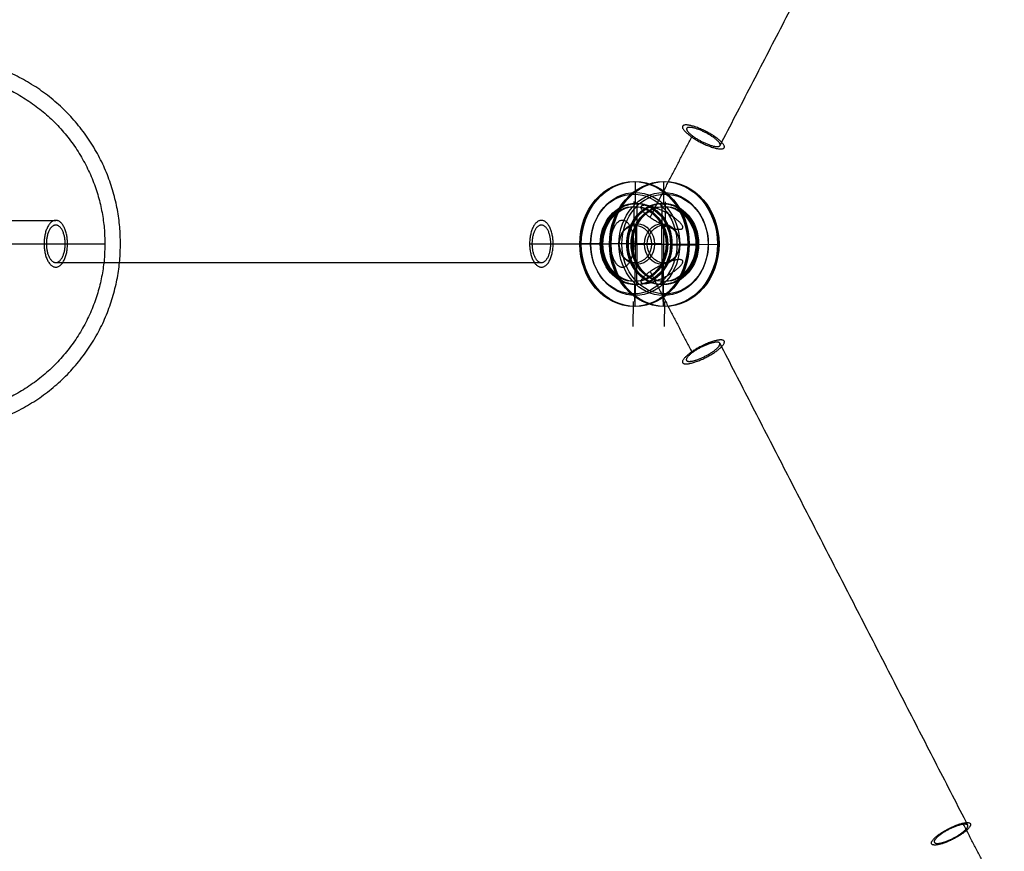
# Model space of a CAD drawing. Header units: millimetres. Extents: x 84779 to 86558, y -29192 to -27779.
# Tile 216 of 219: x 85630 to 85946, y -28766 to -28500. Entities that reach past the tile are written whole.
import ezdxf

# ---------------------------------------------------------------- set-up
doc = ezdxf.new("R2010")
doc.units = ezdxf.units.MM
doc.layers.add('Default', color=7, linetype='Continuous', true_color=0x000000)

msp = doc.modelspace()

# ---------------------------------------------------------------- linework, layer by layer
at = {"layer": 'Default'}
for p, q in [((85827.43, -28558.65, 1864.19), (85827.47, -28551.65, 1864.17)), ((85836.47, -28558.64, 1879.76), (85836.51, -28551.64, 1879.73)), ((85827.93, -28558.65, 1865.06), (85827.43, -28558.65, 1864.19)), ((85827.85, -28571.65, 1865.11), (85827.93, -28558.65, 1865.06)), ((85835.89, -28571.64, 1878.94), (85835.97, -28558.64, 1878.89)), ((85835.97, -28558.64, 1878.89), (85836.47, -28558.64, 1879.76)), ((85547.39, -28571.54, 2550.56), (85657.39, -28571.54, 2550.56)), ((85547.39, -28571.54, 2590.56), (85657.39, -28571.54, 2590.56)), ((85816.11, -28571.56, 1870.77), (85810.06, -28571.51, 1874.29)), ((85816.61, -28571.56, 1871.64), (85816.11, -28571.56, 1870.77)), ((85827.85, -28571.65, 1865.11), (85816.61, -28571.56, 1871.64)), ((85825.15, -28571.55, 1886.34), (85819.1, -28571.5, 1889.85)), ((85835.89, -28571.64, 1878.94), (85824.65, -28571.55, 1885.47)), ((85824.65, -28571.55, 1885.47), (85825.15, -28571.55, 1886.34)), ((85827.85, -28571.65, 1865.11), (85827.78, -28584.65, 1865.15)), ((85827.85, -28571.65, 1865.11), (85839.09, -28571.74, 1858.58)), ((85835.89, -28571.64, 1878.94), (85835.81, -28584.64, 1878.99)), ((85835.89, -28571.64, 1878.94), (85847.13, -28571.74, 1872.41)), ((85838.59, -28571.74, 1857.71), (85844.65, -28571.79, 1854.2)), ((85839.09, -28571.74, 1858.58), (85838.59, -28571.74, 1857.71)), ((85847.13, -28571.74, 1872.41), (85847.63, -28571.74, 1873.28)), ((85847.63, -28571.74, 1873.28), (85853.69, -28571.78, 1869.76)), ((85827.27, -28584.65, 1864.29), (85827.23, -28591.65, 1864.31)), ((85827.78, -28584.65, 1865.15), (85827.27, -28584.65, 1864.29)), ((85835.81, -28584.64, 1878.99), (85836.32, -28584.64, 1879.85)), ((85836.32, -28584.64, 1879.85), (85836.27, -28591.64, 1879.88))]:
    msp.add_line(p, q, dxfattribs=at)
at = {"layer": 'Default', "extrusion": (2.16713e-05, 0.003634, 0.999993)}
for points in [[(85826.93, -28558.24), (85826.88, -28566.24)], [(85836.97, -28558.3), (85836.93, -28566.3)], [(85827.38, -28566.24), (85827.31, -28578.24)], [(85836.42, -28566.29), (85836.35, -28578.29)], [(85827.24, -28590.24), (85827.31, -28578.24)], [(85836.28, -28590.29), (85836.35, -28578.29)], [(85826.69, -28598.24), (85826.74, -28590.24)], [(85836.73, -28598.3), (85836.78, -28590.3)]]:
    msp.add_lwpolyline(points, dxfattribs=at)
at = {"layer": 'Default', "extrusion": (-7.40326e-05, 1, -0.000127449)}
for points in [[(-85825.36, 1860.53), (-85824.85, 1859.66)], [(-85824.81, 1859.69), (-85825.31, 1860.56)], [(-85807.94, 1870.65), (-85807.44, 1869.78)], [(-85814.36, 1865.76), (-85814.86, 1866.63)], [(-85816.98, 1886.21), (-85817.49, 1887.07)], [(-85845.16, 1871), (-85844.65, 1870.14)], [(-85834.71, 1877.07), (-85834.2, 1876.21)], [(-85825.12, 1860.67), (-85824.61, 1859.81)], [(-85834.16, 1876.23), (-85834.66, 1877.1)]]:
    msp.add_lwpolyline(points, dxfattribs=at)
at = {"layer": 'Default', "extrusion": (-7.40327e-05, 1, -0.00012745)}
for points in [[(-85834.4, 1876.09), (-85834.9, 1876.96)], [(-85834.85, 1876.99), (-85834.35, 1876.12)], [(-85824.4, 1883.06), (-85823.9, 1882.19)], [(-85824.66, 1859.78), (-85825.16, 1860.64)]]:
    msp.add_lwpolyline(points, dxfattribs=at)
at = {"layer": 'Default', "extrusion": (0.006037, 0.999976, -0.003507)}
for points in [[(-85980.48, 1775.04), (-85987.4, 1771.02)], [(-85987.9, 1771.88), (-85998.28, 1765.85)], [(-85990.53, 1792.33), (-85997.44, 1788.31)], [(-85996.94, 1787.45), (-86007.32, 1781.42)], [(-86008.65, 1759.83), (-85998.28, 1765.85)], [(-86017.7, 1775.39), (-86007.32, 1781.42)], [(-86015.07, 1754.94), (-86008.15, 1758.96)], [(-86025.11, 1772.24), (-86018.2, 1776.26)]]:
    msp.add_lwpolyline(points, dxfattribs=at)
at = {"layer": 'Default', "extrusion": (-7.40326e-05, 1, -0.00012745)}
for points in [[(-85835.11, 1853.71), (-85835.61, 1854.57)], [(-85842.53, 1850.55), (-85842.03, 1849.69)], [(-85851.57, 1866.12), (-85852.07, 1866.98)]]:
    msp.add_lwpolyline(points, dxfattribs=at)
at = {"layer": 'Default', "extrusion": (0.502286, 0.000147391, 0.864701)}
for centre, radius in [((-28596.83, -73271.4, 44716.7), 20), ((-28596.83, -73271.4, 44717.2), 20), ((-28596.83, -73271.4, 44717.7), 20), ((-28596.83, -73271.4, 44735.7), 20), ((-28596.83, -73271.4, 44736.2), 20), ((-28596.83, -73271.4, 44736.7), 20), ((-28596.83, -73271.4, 44716.7), 16), ((-28596.83, -73271.4, 44717.7), 16.5), ((-28596.83, -73271.4, 44735.7), 16.5), ((-28596.83, -73271.4, 44736.7), 16), ((-28596.83, -73271.4, 44717.7), 13), ((-28596.83, -73271.4, 44718.2), 13), ((-28596.83, -73271.4, 44718.7), 13), ((-28596.83, -73271.4, 44734.7), 13), ((-28596.83, -73271.4, 44735.2), 13), ((-28596.83, -73271.4, 44735.7), 13), ((-28596.83, -73271.4, 44716.7), 12), ((-28596.83, -73271.4, 44717.2), 12), ((-28596.83, -73271.4, 44717.7), 12), ((-28596.83, -73271.4, 44735.7), 12), ((-28596.83, -73271.4, 44736.2), 12), ((-28596.83, -73271.4, 44736.7), 12), ((-28596.83, -73271.4, 44717.7), 6), ((-28596.83, -73271.4, 44718.7), 6.5), ((-28596.83, -73271.4, 44734.7), 6.5), ((-28596.83, -73271.4, 44735.7), 6)]:
    msp.add_circle(centre, radius, dxfattribs=at)
at = {"layer": 'Default'}
for points in [[(85854.5, -28540.13, 1861.8), (85894.44, -28462.89, 1838.59), (85934.39, -28385.66, 1815.37)], [(85832.1, -28563.09, 1863.19), (85838.76, -28550.21, 1859.33), (85845.42, -28537.34, 1855.46)], [(85611.37, -28564.06, 2000.16), (85626.51, -28564.06, 1991.4), (85641.66, -28564.06, 1982.63)], [(85657.39, -28571.54, 2550.56), (85657.39, -28571.54, 2570.56), (85657.39, -28571.54, 2590.56)], [(85662.39, -28571.54, 2550.56), (85662.39, -28571.54, 2550.06), (85662.39, -28571.54, 2549.56)], [(85793.49, -28571.57, 1885.64), (85806.46, -28571.57, 1878.1), (85819.43, -28571.57, 1870.56)], [(85839.09, -28571.95, 1858.58), (85843.11, -28571.95, 1865.5), (85847.13, -28571.95, 1872.41)], [(85641.66, -28577.57, 1982.6), (85719.46, -28577.57, 1937.36), (85797.26, -28577.57, 1892.13)], [(85832.1, -28580.48, 1863.19), (85838.76, -28593.35, 1859.32), (85845.42, -28606.22, 1855.45)], [(85854.4, -28603.4, 1861.64), (85894.13, -28680.63, 1838.04), (85933.85, -28757.87, 1814.44)], [(85945.6, -28782.96, 1801.92), (85938.96, -28770.09, 1805.83), (85932.32, -28757.22, 1809.75)]]:
    msp.add_open_spline(points, degree=2, dxfattribs=at)
for points, knots in [([(85662.39, -28571.54, 2550.56), (85662.39, -28631.54, 2550.56), (85602.39, -28631.54, 2550.56), (85542.39, -28631.54, 2550.56), (85542.39, -28571.54, 2550.56), (85542.39, -28511.54, 2550.56), (85602.39, -28511.54, 2550.56), (85662.39, -28511.54, 2550.56), (85662.39, -28571.54, 2550.56)], [0, 0, 0, 15.707963, 15.707963, 31.415927, 31.415927, 47.12389, 47.12389, 62.831853, 62.831853, 62.831853]), ([(85662.39, -28571.54, 2549.56), (85662.39, -28631.54, 2549.56), (85602.39, -28631.54, 2549.56), (85542.39, -28631.54, 2549.56), (85542.39, -28571.54, 2549.56), (85542.39, -28511.54, 2549.56), (85602.39, -28511.54, 2549.56), (85662.39, -28511.54, 2549.56), (85662.39, -28571.54, 2549.56)], [0, 0, 0, 15.707963, 15.707963, 31.415927, 31.415927, 47.12389, 47.12389, 62.831853, 62.831853, 62.831853]), ([(85657.39, -28571.54, 2550.56), (85657.39, -28516.54, 2550.56), (85602.39, -28516.54, 2550.56), (85547.39, -28516.54, 2550.56), (85547.39, -28571.54, 2550.56), (85547.39, -28626.54, 2550.56), (85602.39, -28626.54, 2550.56), (85657.39, -28626.54, 2550.56), (85657.39, -28571.54, 2550.56)], [0, 0, 0, 86.393798, 86.393798, 172.787596, 172.787596, 259.181394, 259.181394, 345.575192, 345.575192, 345.575192]), ([(85657.39, -28571.54, 2590.56), (85657.39, -28516.54, 2590.56), (85602.39, -28516.54, 2590.56), (85547.39, -28516.54, 2590.56), (85547.39, -28571.54, 2590.56), (85547.39, -28626.54, 2590.56), (85602.39, -28626.54, 2590.56), (85657.39, -28626.54, 2590.56), (85657.39, -28571.54, 2590.56)], [0, 0, 0, 86.393798, 86.393798, 172.787596, 172.787596, 259.181394, 259.181394, 345.575192, 345.575192, 345.575192]), ([(85657.39, -28571.54, 2570.56), (85657.39, -28516.54, 2570.56), (85602.39, -28516.54, 2570.56), (85547.39, -28516.54, 2570.56), (85547.39, -28571.54, 2570.56), (85547.39, -28626.54, 2570.56), (85602.39, -28626.54, 2570.56), (85657.39, -28626.54, 2570.56), (85657.39, -28571.54, 2570.56)], [0, 0, 0, 86.393798, 86.393798, 172.787596, 172.787596, 259.181394, 259.181394, 345.575192, 345.575192, 345.575192]), ([(85845.42, -28537.34, 1855.46), (85839.85, -28533.49, 1858.69), (85843.62, -28533.49, 1865.17), (85847.39, -28533.49, 1871.66), (85852.95, -28537.34, 1868.43), (85858.52, -28541.19, 1865.19), (85854.75, -28541.19, 1858.71), (85850.98, -28541.19, 1852.22), (85845.42, -28537.34, 1855.46)], [0, 0, 0, 11.780972, 11.780972, 23.561945, 23.561945, 35.342917, 35.342917, 47.12389, 47.12389, 47.12389]), ([(85854.5, -28540.13, 1861.8), (85853.66, -28541.44, 1856.01), (85848.35, -28538.65, 1856.15), (85843.04, -28535.86, 1856.28), (85843.87, -28534.55, 1862.08), (85844.71, -28533.24, 1867.87), (85850.02, -28536.03, 1867.74), (85855.33, -28538.82, 1867.6), (85854.5, -28540.13, 1861.8)], [0, 0, 0, 7.853982, 7.853982, 15.707963, 15.707963, 23.561945, 23.561945, 31.415927, 31.415927, 31.415927]), ([(85839.09, -28571.95, 1858.58), (85839.35, -28558.96, 1858.42), (85828.12, -28558.65, 1864.95), (85816.88, -28558.35, 1871.48), (85816.62, -28571.34, 1871.63), (85816.35, -28584.34, 1871.79), (85827.59, -28584.64, 1865.26), (85838.83, -28584.95, 1858.73), (85839.09, -28571.95, 1858.58)], [0, 0, 0, 20.420352, 20.420352, 40.840704, 40.840704, 61.261057, 61.261057, 81.681409, 81.681409, 81.681409]), ([(85847.13, -28571.95, 1872.41), (85847.39, -28558.95, 1872.26), (85836.15, -28558.65, 1878.79), (85824.92, -28558.34, 1885.31), (85824.65, -28571.34, 1885.47), (85824.39, -28584.34, 1885.62), (85835.63, -28584.64, 1879.1), (85846.87, -28584.95, 1872.57), (85847.13, -28571.95, 1872.41)], [0, 0, 0, 20.420352, 20.420352, 40.840704, 40.840704, 61.261057, 61.261057, 81.681409, 81.681409, 81.681409]), ([(85832.1, -28563.09, 1863.19), (85826.54, -28559.24, 1866.43), (85830.3, -28559.24, 1872.91), (85834.07, -28559.23, 1879.4), (85839.64, -28563.09, 1876.17), (85845.2, -28566.94, 1872.93), (85841.44, -28566.94, 1866.45), (85837.67, -28566.94, 1859.96), (85832.1, -28563.09, 1863.19)], [0, 0, 0, 11.780972, 11.780972, 23.561945, 23.561945, 35.342917, 35.342917, 47.12389, 47.12389, 47.12389]), ([(85641.66, -28564.06, 1982.63), (85645.41, -28564.06, 1989.12), (85645.41, -28571.56, 1989.12), (85645.41, -28579.06, 1989.12), (85641.66, -28579.06, 1982.63), (85637.9, -28579.06, 1976.14), (85637.9, -28571.56, 1976.14), (85637.9, -28564.06, 1976.14), (85641.66, -28564.06, 1982.63)], [0, 0, 0, 11.780972, 11.780972, 23.561945, 23.561945, 35.342917, 35.342917, 47.12389, 47.12389, 47.12389]), ([(85641.66, -28577.57, 1982.6), (85638.64, -28577.57, 1977.42), (85638.64, -28571.57, 1977.42), (85638.64, -28565.57, 1977.41), (85641.66, -28565.57, 1982.6), (85644.67, -28565.57, 1987.79), (85644.67, -28571.57, 1987.79), (85644.67, -28577.57, 1987.79), (85641.66, -28577.57, 1982.6)], [0, 0, 0, 7.853982, 7.853982, 15.707963, 15.707963, 23.561945, 23.561945, 31.415927, 31.415927, 31.415927]), ([(85793.49, -28571.57, 1885.64), (85793.49, -28564.07, 1885.64), (85797.26, -28564.07, 1892.12), (85801.03, -28564.06, 1898.61), (85801.03, -28571.56, 1898.61), (85801.04, -28579.06, 1898.61), (85797.27, -28579.07, 1892.13), (85793.5, -28579.07, 1885.64), (85793.49, -28571.57, 1885.64)], [0, 0, 0, 11.780972, 11.780972, 23.561945, 23.561945, 35.342917, 35.342917, 47.12389, 47.12389, 47.12389]), ([(85797.26, -28577.57, 1892.13), (85794.25, -28577.57, 1886.94), (85794.25, -28571.57, 1886.94), (85794.25, -28565.57, 1886.94), (85797.26, -28565.57, 1892.13), (85800.28, -28565.57, 1897.31), (85800.28, -28571.57, 1897.31), (85800.28, -28577.57, 1897.31), (85797.26, -28577.57, 1892.13)], [0, 0, 0, 7.853982, 7.853982, 15.707963, 15.707963, 23.561945, 23.561945, 31.415927, 31.415927, 31.415927]), ([(85819.43, -28571.57, 1870.56), (85819.43, -28564.07, 1870.56), (85823.2, -28564.07, 1877.04), (85826.97, -28564.06, 1883.53), (85826.97, -28571.56, 1883.53), (85826.97, -28579.06, 1883.53), (85823.2, -28579.07, 1877.05), (85819.43, -28579.07, 1870.57), (85819.43, -28571.57, 1870.56)], [0, 0, 0, 11.780972, 11.780972, 23.561945, 23.561945, 35.342917, 35.342917, 47.12389, 47.12389, 47.12389]), ([(85832.1, -28580.48, 1863.19), (85837.67, -28576.63, 1859.96), (85841.44, -28576.63, 1866.45), (85845.2, -28576.63, 1872.93), (85839.64, -28580.48, 1876.16), (85834.07, -28584.33, 1879.4), (85830.3, -28584.33, 1872.91), (85826.54, -28584.33, 1866.43), (85832.1, -28580.48, 1863.19)], [0, 0, 0, 11.780972, 11.780972, 23.561945, 23.561945, 35.342917, 35.342917, 47.12389, 47.12389, 47.12389]), ([(85845.42, -28606.22, 1855.45), (85850.98, -28602.37, 1852.22), (85854.75, -28602.37, 1858.7), (85858.52, -28602.38, 1865.19), (85852.95, -28606.23, 1868.42), (85847.38, -28610.08, 1871.65), (85843.62, -28610.07, 1865.17), (85839.85, -28610.07, 1858.68), (85845.42, -28606.22, 1855.45)], [0, 0, 0, 11.780972, 11.780972, 23.561945, 23.561945, 35.342917, 35.342917, 47.12389, 47.12389, 47.12389]), ([(85854.4, -28603.4, 1861.64), (85855.24, -28604.74, 1867.43), (85849.92, -28607.51, 1867.56), (85844.6, -28610.29, 1867.68), (85843.77, -28608.95, 1861.89), (85842.93, -28607.61, 1856.1), (85848.25, -28604.83, 1855.98), (85853.57, -28602.06, 1855.86), (85854.4, -28603.4, 1861.64)], [0, 0, 0, 7.853982, 7.853982, 15.707963, 15.707963, 23.561945, 23.561945, 31.415927, 31.415927, 31.415927]), ([(85932.32, -28757.22, 1809.75), (85927.32, -28758.34, 1804.96), (85923.51, -28761.76, 1809.75), (85919.7, -28765.19, 1814.53), (85924.7, -28764.06, 1819.31), (85929.7, -28762.94, 1824.1), (85933.51, -28759.52, 1819.31), (85937.32, -28756.1, 1814.53), (85932.32, -28757.22, 1809.75)], [0, 0, 0, 11.780972, 11.780972, 23.561945, 23.561945, 35.342917, 35.342917, 47.12389, 47.12389, 47.12389]), ([(85933.85, -28757.87, 1814.44), (85934.68, -28759.21, 1820.22), (85929.36, -28761.98, 1820.35), (85924.04, -28764.75, 1820.47), (85923.21, -28763.41, 1814.68), (85922.38, -28762.07, 1808.9), (85927.7, -28759.3, 1808.77), (85933.01, -28756.53, 1808.65), (85933.85, -28757.87, 1814.44)], [0, 0, 0, 7.853982, 7.853982, 15.707963, 15.707963, 23.561945, 23.561945, 31.415927, 31.415927, 31.415927])]:
    msp.add_rational_spline(points, [1, 0.707106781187, 1, 0.707106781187, 1, 0.707106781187, 1, 0.707106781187, 1], degree=2, knots=knots, dxfattribs=at)

doc.saveas('drawing.dxf')
